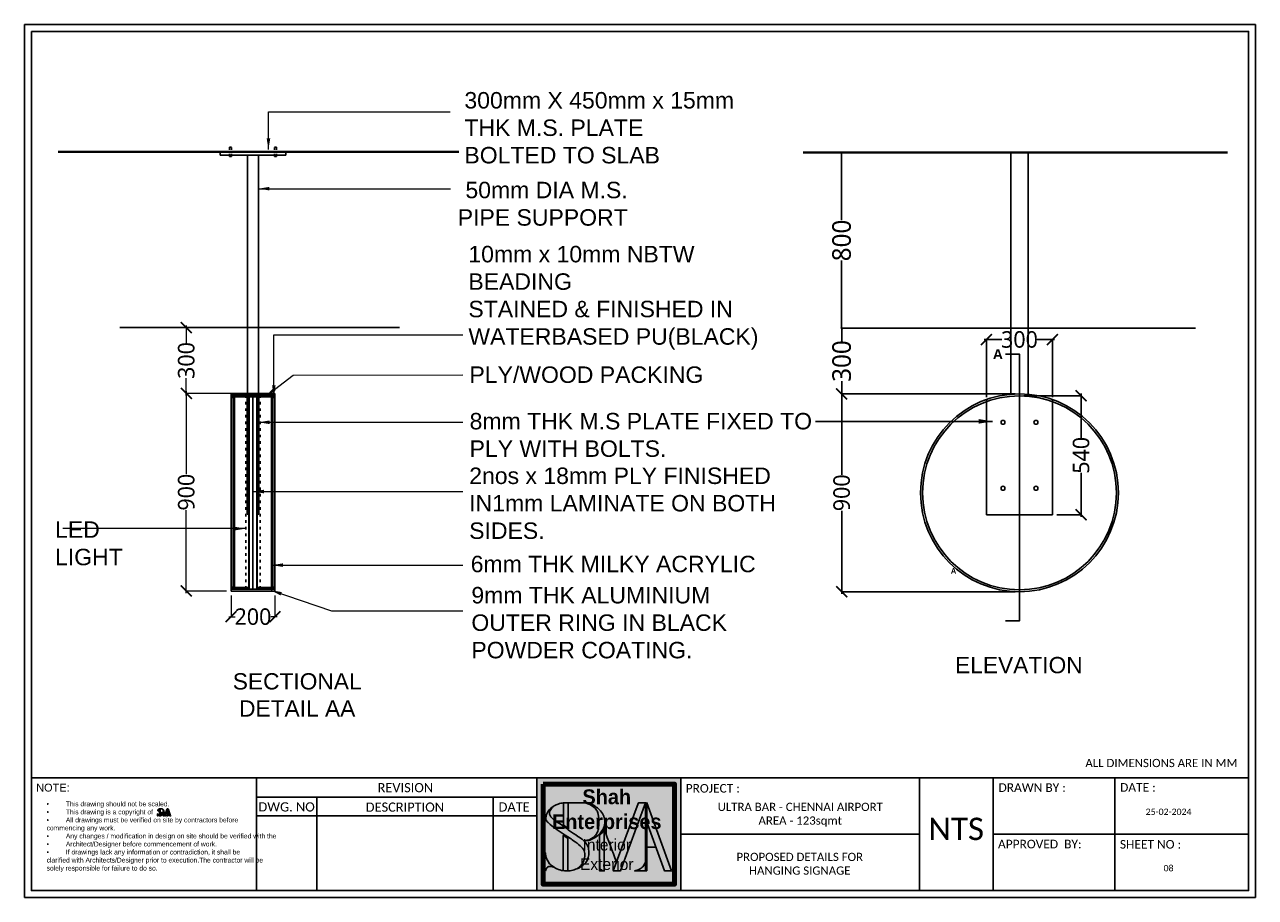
# Model space of a CAD drawing. Header units: millimetres. Extents: x 502444 to 745500, y -417645 to -375189.
# Tile 33 of 208: x 566512 to 592978, y -416908 to -398141. Entities that reach past the tile are written whole.
import ezdxf

# ---------------------------------------------------------------- set-up
doc = ezdxf.new("R2010")
doc.units = ezdxf.units.MM
doc.linetypes.add('ACAD_ISO03W100', pattern=[30, 12, -18])
doc.layers.get('Defpoints').update_dxf_attribs({"color": 251})
for name, color, linetype, lineweight in [('0FM-WS-TEXT', 7, 'Continuous', 25), ('G-ANNO-TEXT', 231, 'Continuous', 9), ('Text', 7, 'Continuous', 25), ('Wall New', 1, 'Continuous', 50)]:
    doc.layers.add(name, color=color, linetype=linetype, lineweight=lineweight)
doc.layers.add('DIMENSIONS', color=7, linetype='Continuous', lineweight=25, true_color=0xcc0000)
doc.styles.add('ARIAL', font='arial.ttf')
doc.styles.add('Arial_B_4', font='arialbd.ttf', dxfattribs={"height": 800})
doc.styles.add('RS75', font='@Malgun Gothic', dxfattribs={"height": 75})
doc.dimstyles.new('DIM', dxfattribs={"dimtxt": 100, "dimasz": 50, "dimexe": 0, "dimexo": 20, "dimgap": 0, "dimtad": 0, "dimdec": 0, "dimrnd": 5, "dimzin": 0, "dimdsep": 46, "dimtxsty": 'Standard', "dimblk": 'OBLIQUE', "dimcen": 0, "dimdle": 10, "dimadec": 4, "dimazin": 0, "dimtfac": 1, "dimtdec": 0, "dimtofl": 0, "dimtmove": 1, "dimatfit": 3, "dimfxl": 1, "dimtolj": 1, "dimtzin": 0, "dimarcsym": 0})
doc.dimstyles.get("Standard").update_dxf_attribs({"dimtxt": 0.18, "dimasz": 0.18, "dimexe": 0.18, "dimexo": 0.0625, "dimgap": 0.09, "dimtad": 0, "dimtih": 1, "dimtoh": 1, "dimdec": 4, "dimzin": 0, "dimdsep": 46, "dimtxsty": 'Standard', "dimcen": 0.09, "dimadec": 0, "dimazin": 0, "dimtfac": 1, "dimtdec": 4, "dimtofl": 0, "dimtmove": 0, "dimatfit": 3, "dimfxl": 1, "dimtolj": 1, "dimtzin": 0, "dimarcsym": 0})

# ---------------------------------------------------------------- blocks, each defined once
blk = doc.blocks.new('logo')
at = {"layer": 'Wall New'}
h = blk.add_hatch(color=7, dxfattribs=at)
h.dxf.hatch_style = 1
edge = h.paths.add_edge_path()
edge.add_spline(control_points=[(65926.3, -4520.1), (65926.1, -4519.9), (65924.3, -4518.2), (65919.5, -4515.2), (65911.6, -4509.6), (65903.3, -4503.3), (65895.8, -4499.1), (65893.6, -4494.9), (65893.5, -4492.1), (65894.9, -4489.7), (65896.1, -4488.3), (65896.7, -4487.6)], knot_values=[0, 0, 0, 0, 0.867859, 7.401282, 16.849193, 30.078399, 38.916558, 41.68813, 43.971947, 47.011518, 49.590735, 49.590735, 49.590735, 49.590735], degree=3, periodic=0)
edge.add_spline(control_points=[(65896.7, -4487.6), (65895.9, -4488.2), (65893.8, -4489.9), (65891.4, -4492.8), (65890.1, -4496.7), (65889.9, -4500.6), (65893.9, -4504.2), (65899.2, -4508.4), (65907.2, -4513.8), (65915.4, -4519), (65922.4, -4524.1), (65926.8, -4529), (65927.4, -4534.8), (65925.9, -4540.2), (65922.6, -4544.5), (65919.7, -4546.4), (65918.3, -4547), (65918.3, -4547)], knot_values=[50.486782, 50.486782, 50.486782, 50.486782, 53.207601, 58.534994, 61.637, 65.564714, 69.208758, 76.896816, 86.164775, 98.129876, 106.084271, 112.037246, 117.129889, 122.963482, 128.467722, 133.031524, 133.096873, 133.096873, 133.096873, 133.096873], weights=[1, 1, 1, 1, 1, 1, 1, 1, 1, 1, 1, 1, 1, 1, 1, 1, 1, 1], degree=3, periodic=0)
edge.add_spline(control_points=[(65918.3, -4547), (65919, -4546.8), (65920.8, -4546.2), (65923.7, -4544.6), (65926.8, -4542.1), (65929.4, -4538.7), (65930.6, -4535), (65931, -4531.1), (65930.8, -4527.2), (65929, -4523.2), (65927.3, -4521.1), (65926.3, -4520.1)], knot_values=[49.590735, 49.590735, 49.590735, 49.590735, 51.843198, 55.371802, 59.461413, 63.650592, 67.904515, 71.000004, 75.434211, 79.605825, 83.694159, 83.694159, 83.694159, 83.694159], degree=3, periodic=0)
edge = h.paths.add_edge_path()
edge.add_spline(control_points=[(65911.2, -4483.7), (65909.7, -4483.7), (65908.2, -4483.7), (65906.7, -4483.7)], knot_values=[7.515675, 7.515675, 7.515675, 7.515675, 11.985709, 11.985709, 11.985709, 11.985709], weights=[1, 1, 1, 1], degree=3, periodic=0)
edge.add_spline(control_points=[(65906.7, -4483.7), (65906.7, -4490.8), (65906.7, -4497.8), (65906.7, -4504.8)], knot_values=[6.515675, 6.515675, 6.515675, 6.515675, 7.515675, 7.515675, 7.515675, 7.515675], weights=[1, 1, 1, 1], degree=3, periodic=0)
edge.add_spline(control_points=[(65906.7, -4504.8), (65907.8, -4505.6), (65908.8, -4506.3), (65910.3, -4507.4), (65910.7, -4507.7), (65911.2, -4508)], knot_values=[1, 1, 1, 1, 4.920055, 4.920055, 6.515675, 6.515675, 6.515675, 6.515675], weights=[1, 1, 1, 1, 1, 1], degree=3, periodic=0)
edge.add_spline(control_points=[(65911.2, -4508), (65911.2, -4499.9), (65911.2, -4491.8), (65911.2, -4483.7)], knot_values=[0, 0, 0, 0, 1, 1, 1, 1], weights=[1, 1, 1, 1], degree=3, periodic=0)
edge = h.paths.add_edge_path()
edge.add_spline(control_points=[(65926.3, -4520.1), (65928.1, -4519.9), (65931.9, -4519.4), (65937.3, -4516.9), (65941.7, -4512.9), (65945.4, -4507.7), (65946.7, -4501.3), (65944.8, -4495.1), (65941.4, -4490.3), (65936.7, -4486.7), (65931.9, -4484.3), (65928.5, -4483.9), (65927.3, -4483.7)], knot_values=[28.106596, 28.106596, 28.106596, 28.106596, 33.580323, 39.327937, 45.726887, 51.124854, 58.337845, 64.401028, 70.152721, 75.608611, 82.149805, 85.816111, 85.816111, 85.816111, 85.816111], weights=[1, 1, 1, 1, 1, 1, 1, 1, 1, 1, 1, 1, 1], degree=3, periodic=0)
edge.add_spline(control_points=[(65927.3, -4483.7), (65928.2, -4484), (65930.4, -4484.7), (65934, -4486.6), (65937.6, -4489.3), (65940.1, -4494.2), (65940.5, -4500.2), (65940.5, -4506.4), (65939.5, -4512), (65936, -4516.4), (65931.2, -4519.1), (65927.6, -4519.8), (65926.3, -4520.1)], knot_values=[85.816111, 85.816111, 85.816111, 85.816111, 88.625234, 92.675313, 98.150855, 101.831685, 108.709434, 115.9403, 120.46488, 125.325235, 132.390737, 136.329749, 136.329749, 136.329749, 136.329749], weights=[1, 1, 1, 1, 1, 1, 1, 1, 1, 1, 1, 1, 1], degree=3, periodic=0)
edge = h.paths.add_edge_path()
edge.add_spline(control_points=[(65911.1, -4548.5), (65911.1, -4538.3), (65911.1, -4528), (65911.1, -4517.7)], knot_values=[6.314874, 6.314874, 6.314874, 6.314874, 7.314874, 7.314874, 7.314874, 7.314874], weights=[1, 1, 1, 1], degree=3, periodic=0)
edge.add_spline(control_points=[(65911.1, -4517.7), (65910.1, -4517), (65909.1, -4516.4), (65907.6, -4515.4), (65907.1, -4515.1), (65906.6, -4514.8)], knot_values=[1, 1, 1, 1, 4.595369, 4.595369, 6.314874, 6.314874, 6.314874, 6.314874], weights=[1, 1, 1, 1, 1, 1], degree=3, periodic=0)
edge.add_spline(control_points=[(65906.6, -4514.8), (65906.6, -4526), (65906.6, -4537.1), (65906.6, -4548.3)], knot_values=[0, 0, 0, 0, 1, 1, 1, 1], weights=[1, 1, 1, 1], degree=3, periodic=0)
edge.add_spline(control_points=[(65906.6, -4548.3), (65907, -4548.3), (65908.5, -4548.5), (65910, -4548.5), (65911.1, -4548.5)], knot_values=[38.646542, 38.646542, 38.646542, 38.646542, 39.812129, 43.119242, 43.119242, 43.119242, 43.119242], weights=[1, 1, 1, 1, 1], degree=3, periodic=0)
edge = h.paths.add_edge_path()
edge.add_spline(control_points=[(65897.8, -4545), (65897.5, -4544.8), (65896, -4543.8), (65893.5, -4541.9), (65891.5, -4538.4), (65890, -4535), (65889.7, -4532.6), (65889.7, -4531.3), (65889.7, -4531.2)], knot_values=[12.448978, 12.448978, 12.448978, 12.448978, 13.400085, 17.724382, 21.963774, 25.365213, 28.649984, 29.143848, 29.143848, 29.143848, 29.143848], weights=[1, 1, 1, 1, 1, 1, 1, 1, 1], degree=3, periodic=0)
edge.add_spline(control_points=[(65889.7, -4531.2), (65889.5, -4531.2), (65889.2, -4531.2), (65889, -4531.2)], knot_values=[11.836241, 11.836241, 11.836241, 11.836241, 12.448978, 12.448978, 12.448978, 12.448978], weights=[1, 1, 1, 1], degree=3, periodic=0)
edge.add_spline(control_points=[(65889, -4531.2), (65889, -4536.9), (65889, -4542.6), (65889, -4548.3)], knot_values=[10.836241, 10.836241, 10.836241, 10.836241, 11.836241, 11.836241, 11.836241, 11.836241], weights=[1, 1, 1, 1], degree=3, periodic=0)
edge.add_spline(control_points=[(65889, -4548.3), (65889.2, -4548.3), (65889.5, -4548.3), (65889.7, -4548.3)], knot_values=[10.223504, 10.223504, 10.223504, 10.223504, 10.836241, 10.836241, 10.836241, 10.836241], weights=[1, 1, 1, 1], degree=3, periodic=0)
edge.add_spline(control_points=[(65889.7, -4548.3), (65889.8, -4547.7), (65890.3, -4546.5), (65891.6, -4544.6), (65894.1, -4544.2), (65896.2, -4544.4), (65897.4, -4544.8), (65897.8, -4545)], knot_values=[0, 0, 0, 0, 1.67808, 3.999542, 6.506296, 8.867441, 10.223504, 10.223504, 10.223504, 10.223504], weights=[1, 1, 1, 1, 1, 1, 1, 1], degree=3, periodic=0)
edge = h.paths.add_edge_path()
edge.add_spline(control_points=[(65945.5, -4548.5), (65945.5, -4535.4), (65945.5, -4522.2), (65945.5, -4509.1)], knot_values=[9.931122, 9.931122, 9.931122, 9.931122, 10.931122, 10.931122, 10.931122, 10.931122], weights=[1, 1, 1, 1], degree=3, periodic=0)
edge.add_spline(control_points=[(65945.5, -4509.1), (65945.1, -4510), (65944.5, -4510.8), (65943.5, -4512.2), (65943, -4512.8), (65942.1, -4513.9), (65941.6, -4514.4), (65941.1, -4514.9)], knot_values=[1, 1, 1, 1, 3.842019, 3.842019, 5.980475, 5.980475, 7.931122, 7.931122, 7.931122, 7.931122], weights=[1, 1, 1, 1, 1, 1, 1, 1], degree=3, periodic=0)
edge.add_spline(control_points=[(65941.1, -4514.9), (65941.1, -4526.1), (65941.1, -4537.3), (65941.1, -4548.5)], knot_values=[7.931122, 7.931122, 7.931122, 7.931122, 8.931122, 8.931122, 8.931122, 8.931122], weights=[1, 1, 1, 1], degree=3, periodic=0)
edge.add_spline(control_points=[(65941.1, -4548.5), (65942.6, -4548.5), (65944, -4548.5), (65945.5, -4548.5)], knot_values=[8.931122, 8.931122, 8.931122, 8.931122, 9.931122, 9.931122, 9.931122, 9.931122], weights=[1, 1, 1, 1], degree=3, periodic=0)
h.paths.add_polyline_path([(65984.9, -4483.7), (65978.7, -4483.7, 0.31419), (65977.7, -4484.4), (65954.1, -4548.5), (65961, -4548.5)])
h.paths.add_polyline_path([(65986.1, -4483.7), (65986.1, -4502.1), (66002.9, -4548.5), (66009.6, -4548.5)])
edge = h.paths.add_edge_path()
edge.add_spline(control_points=[(65984.9, -4539.5), (65984.7, -4540), (65984, -4541.8), (65982.4, -4544.7), (65978.8, -4547.2), (65976, -4548.1), (65974.6, -4548.5)], knot_values=[1, 1, 1, 1, 2.59913, 6.748809, 10.752722, 15.423722, 15.423722, 15.423722, 15.423722], weights=[1, 1, 1, 1, 1, 1, 1], degree=3, periodic=0)
edge.add_spline(control_points=[(65974.6, -4548.5), (65978, -4548.5), (65981.5, -4548.5), (65984.9, -4548.5)], knot_values=[0.103047, 0.103047, 0.103047, 0.103047, 1, 1, 1, 1], weights=[1, 1, 1, 1], degree=3, periodic=0)
edge.add_line((65984.9, -4548.5), (65984.9, -4539.5))
at = {"layer": 'Text'}
blk.add_line((65986.1, -4525.9), (65994.7, -4525.9), dxfattribs=at)
blk.add_lwpolyline([(65984.9, -4483.7), (65978.7, -4483.7, 0.31419), (65977.7, -4484.4), (65954.1, -4548.5), (65961, -4548.5), (65984.9, -4483.7), (65984.9, -4548.5)], format="xyb", dxfattribs=at)
blk.add_lwpolyline([(65986.1, -4502.1), (66002.9, -4548.5), (66009.6, -4548.5), (65986.1, -4483.7), (65986.1, -4548.5)], dxfattribs=at)
for points, knots in [([(65897.8, -4545), (65897.4, -4544.8), (65896.2, -4544.4), (65894.1, -4544.2), (65891.6, -4544.6), (65890.3, -4546.5), (65889.8, -4547.7), (65889.7, -4548.3), (65889.5, -4548.3), (65889.2, -4548.3), (65889, -4548.3), (65889, -4542.6), (65889, -4536.9), (65889, -4531.2), (65889.2, -4531.2), (65889.5, -4531.2), (65889.7, -4531.2), (65889.7, -4531.3), (65889.7, -4532.6), (65890, -4535), (65891.5, -4538.4), (65893.5, -4541.9), (65897.3, -4544.8), (65901.9, -4547.5), (65907, -4548.5), (65910.2, -4548.5), (65911.4, -4548.5), (65911.9, -4548.5), (65914.3, -4548.2), (65918.2, -4547.4), (65922.6, -4544.5), (65925.9, -4540.2), (65927.4, -4534.8), (65926.8, -4529), (65922.4, -4524.1), (65915.4, -4519), (65907.2, -4513.8), (65899.2, -4508.4), (65893.9, -4504.2), (65889.9, -4500.6), (65890.1, -4496.7), (65891.4, -4492.8), (65895.1, -4488.3), (65900.6, -4485), (65905.1, -4484.1), (65906.7, -4483.7)], [0, 0, 0, 0, 1.356063, 3.717208, 6.223962, 8.545423, 10.223504, 10.223504, 10.223504, 10.836241, 10.836241, 10.836241, 11.836241, 11.836241, 11.836241, 12.448978, 12.448978, 12.448978, 12.942842, 16.227613, 19.629053, 23.868444, 28.192741, 33.858345, 39.812129, 43.403658, 43.403658, 43.403658, 45.097447, 50.552131, 55.115933, 60.620172, 66.453766, 71.546408, 77.499383, 85.453779, 97.41888, 106.686839, 114.374897, 118.01894, 121.946655, 125.048661, 130.376054, 138.929932, 143.908692, 143.908692, 143.908692, 143.908692]), ([(65911.2, -4483.7), (65911.2, -4491.8), (65911.2, -4499.9), (65911.2, -4508), (65910.7, -4507.7), (65910.3, -4507.4), (65908.8, -4506.3), (65907.8, -4505.6), (65906.7, -4504.8), (65906.7, -4497.8), (65906.7, -4490.8), (65906.7, -4483.7), (65913.6, -4483.7), (65920.4, -4483.7), (65927.3, -4483.7), (65928.5, -4483.9), (65931.9, -4484.3), (65936.7, -4486.7), (65941.4, -4490.3), (65944.8, -4495.1), (65946.7, -4501.3), (65945.4, -4507.7), (65941.7, -4512.9), (65937.3, -4516.9), (65931.9, -4519.4), (65928.1, -4519.9), (65926.3, -4520.1), (65927.6, -4519.8), (65931.2, -4519.1), (65936, -4516.4), (65939.5, -4512), (65940.5, -4506.4), (65940.5, -4500.2), (65940.1, -4494.2), (65937.6, -4489.3), (65934, -4486.6), (65930.4, -4484.7), (65928.2, -4484), (65927.3, -4483.7), (65923.8, -4483.7), (65920.4, -4483.7), (65917, -4483.7)], [0, 0, 0, 0, 1, 1, 1, 2.59562, 2.59562, 6.515675, 6.515675, 6.515675, 7.515675, 7.515675, 7.515675, 28.106596, 28.106596, 28.106596, 31.772902, 38.314096, 43.769987, 49.52168, 55.584863, 62.797853, 68.195821, 74.59477, 80.342384, 85.816111, 85.816111, 85.816111, 89.755123, 96.820626, 101.68098, 106.205561, 113.436426, 120.314175, 123.995006, 129.470547, 133.520626, 136.329749, 136.329749, 136.329749, 137.329749, 137.329749, 137.329749, 137.329749]), ([(65957.2, -4540.1), (65953.3, -4529.8), (65949.4, -4519.4), (65945.5, -4509.1), (65945.1, -4510), (65944.5, -4510.8), (65943.5, -4512.2), (65943, -4512.8), (65942.1, -4513.9), (65941.6, -4514.4), (65941.1, -4514.9), (65941.1, -4526.1), (65941.1, -4537.3), (65941.1, -4548.5), (65942.6, -4548.5), (65944, -4548.5), (65945.5, -4548.5), (65945.5, -4535.4), (65945.5, -4522.2), (65945.5, -4509.1)], [0, 0, 0, 0, 1, 1, 1, 3.842019, 3.842019, 5.980475, 5.980475, 7.931122, 7.931122, 7.931122, 8.931122, 8.931122, 8.931122, 9.931122, 9.931122, 9.931122, 10.931122, 10.931122, 10.931122, 10.931122]), ([(65906.6, -4548.3), (65906.6, -4537.1), (65906.6, -4526), (65906.6, -4514.8), (65907.1, -4515.1), (65907.6, -4515.4), (65909.1, -4516.4), (65910.1, -4517), (65911.1, -4517.7), (65911.1, -4528), (65911.1, -4538.3), (65911.1, -4548.5)], [0, 0, 0, 0, 1, 1, 1, 2.719504, 2.719504, 6.314874, 6.314874, 6.314874, 7.314874, 7.314874, 7.314874, 7.314874]), ([(65986.1, -4548.5), (65982.3, -4548.5), (65978.4, -4548.5), (65974.6, -4548.5), (65976, -4548.1), (65978.8, -4547.2), (65982.4, -4544.7), (65984, -4541.8), (65984.7, -4540), (65984.9, -4539.5)], [0, 0, 0, 0, 1, 1, 1, 5.670999, 9.674913, 13.824592, 15.423722, 15.423722, 15.423722, 15.423722])]:
    blk.add_open_spline(points, degree=3, knots=knots, dxfattribs=at)
blk.add_spline([(65896.7, -4487.6), (65895.1, -4489.7), (65893.7, -4492.4), (65893.7, -4494.7), (65894.9, -4497.2), (65901.8, -4502.7), (65912.6, -4510.3), (65920.4, -4515.7), (65925.7, -4519.5), (65928.9, -4523.3), (65930.5, -4527.1), (65930.9, -4531.6), (65930.6, -4534.6), (65929.2, -4538.6), (65926.6, -4542), (65923.5, -4544.6), (65920.4, -4546.3), (65918.3, -4547)], degree=3, dxfattribs=at)
blk = doc.blocks.new('sheet format horizontal')
at = {"layer": 'Text'}
for p, q in [((66762.3, -4420.8), (65217.4, -4420.8)), ((65503.3, -4420.8), (65503.3, -4564)), ((66344.8, -4420.8), (66344.8, -4564)), ((66438.2, -4420.8), (66438.2, -4564)), ((66592.5, -4420.8), (66592.5, -4564)), ((65503.3, -4445.4), (65858.9, -4445.4)), ((65579.5, -4445.4), (65579.5, -4564)), ((65803.3, -4445.4), (65803.3, -4564)), ((65503.3, -4469.3), (65858.9, -4469.3)), ((65858.9, -4468.6), (65858.9, -4562.5)), ((65859.1, -4468.6), (65859.1, -4562.5)), ((66344.8, -4492.4), (66041.7, -4492.4)), ((66438.2, -4492.4), (66762.3, -4492.4))]:
    blk.add_line(p, q, dxfattribs=at)
for points in [[(66770.9, -4572.6), (66770.9, -3464.9), (65208.8, -3464.9), (65208.8, -4572.6)], [(66770.9, -4572.6), (65208.8, -4572.6), (65208.8, -3464.9), (66770.9, -3464.9)], [(65217.4, -3473.6), (66762.3, -3473.6), (66762.3, -4564), (65217.4, -4564)], [(65858.9, -4564), (66041.7, -4564), (66041.7, -4420.8), (65858.9, -4420.8)]]:
    blk.add_lwpolyline(points, close=True, dxfattribs=at)
at = {"layer": 'Wall New'}
for p, xscale, yscale, zscale in [((56365.4, -3847), 0.1367789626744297, 0.1367789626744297, 0.1367789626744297), ((-22147.2, 1537), 1.335824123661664, 1.335824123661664, 1.335824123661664)]:
    blk.add_blockref('logo', p, dxfattribs=dict(at, xscale=xscale, yscale=yscale, zscale=zscale))
at = {"layer": 'Text', "attachment_point": 1, "style": 'ARIAL'}
for s, insert, char_height, width in [('{\\fArial|b0|i0|c0|p34;NOTE:}', (65223.5, -4428.3), 9.943, 174.52), ('\\pxqc;{\\fCalibri|b0|i0|c0|p34;REVISION}', (65621.8, -4427.5), 11.69, 140.413), ('\\pxqc;{\\fCalibri|b0|i0|c0|p34;PROJECT :}', (66012, -4428.7), 10.91, 140.413), ('\\pxqc;{\\fCalibri|b0|i0|c0|p34;DRAWN BY : }', (66417.4, -4427.8), 10.91, 140.413), ('\\pxqc;{\\fCalibri|b0|i0|c0|p34;DATE : }', (66551.6, -4427.6), 10.91, 140.413), ('\\pxqc;{\\fCalibri|b0|i0|c0|p34;DWG. NO}', (65471.1, -4451.9), 11.69, 140.413), ('\\pxqc;{\\fCalibri|b0|i0|c0|p34;DESCRIPTION}', (65621.2, -4452.2), 11.69, 140.413), ('\\pxqc;{\\fCalibri|b0|i0|c0|p34;DATE}', (65759.9, -4452), 11.69, 140.413), ('\\pxql;{\\fCalibri|b0|i0|c0|p34;APPROVED  BY:}', (66444.2, -4499.5), 10.91, 140.413), ('\\pxqc;{\\fCalibri|b0|i0|c0|p34;SHEET NO :}', (66567.6, -4499.8), 10.91, 140.413)]:
    blk.add_mtext(s, dxfattribs=dict(at, insert=insert, char_height=char_height, width=width))
at = {"layer": 'Text', "insert": (65236.7, -4450.9), "char_height": 6.1129, "width": 266.674, "attachment_point": 1}
blk.add_mtext('\\pxi-0.00088,l0.00088,t0.11563;{\\fSymbol|b0|i0|c2|p18;·^I}{\\fArial|b0|i0|c0|p34;This drawing should not be scaled.\\P{\\fSymbol|b0|i0|c2|p18;·^I}This drawing is a copyright of \\P{\\fSymbol|b0|i0|c2|p18;·^I}All drawings must be verified on site by contractors before commencing any work.\\P{\\fSymbol|b0|i0|c2|p18;·^I}Any changes / modification in design on site should be verified with the \\P{\\fSymbol|b0|i0|c2|p18;·^I}Architect/Designer before commencement of work.\\P{\\fSymbol|b0|i0|c2|p18;·^I}If drawings lack any information or contradiction, it shall be clarified with Architects/Designer prior to execution.The contractor will be solely responsible for failure to do so.}', dxfattribs=at)
blk = doc.blocks.new('_ArchTick')
at = {"color": 0, "linetype": 'ByBlock', "const_width": 0.15}
blk.add_lwpolyline([(-0.5, -0.5), (0.5, 0.5)], dxfattribs=at)
blk = doc.blocks.new('*D225')
at = {"layer": 'Defpoints', "color": 0, "lineweight": 25, "ltscale": 250, "transparency": 16777216}
for p in [(606114.6, -420972.3), (605835.8, -421272.3), (606114.6, -421272.3)]:
    blk.add_point(p, dxfattribs=at)
at = {"layer": 'DIMENSIONS', "color": 0, "lineweight": -2, "ltscale": 250, "transparency": 16777216}
for p, q in [((605835.8, -420962.3), (605835.8, -421041.7)), ((606094.6, -420972.3), (605835.8, -420972.3)), ((605835.8, -421282.3), (605835.8, -421202.9)), ((606094.6, -421272.3), (605835.8, -421272.3))]:
    blk.add_line(p, q, dxfattribs=at)
at = {"layer": 'DIMENSIONS', "color": 0, "lineweight": -2, "ltscale": 250, "transparency": 16777216, "xscale": 50, "yscale": 50, "zscale": 50}
for p, rotation in [((605835.8, -420972.3), 90), ((605835.8, -421272.3), 270)]:
    blk.add_blockref('_ArchTick', p, dxfattribs=dict(at, rotation=rotation))
at = {"layer": 'DIMENSIONS', "color": 0, "ltscale": 250, "transparency": 16777216, "insert": (605835.8, -421122.3), "char_height": 75, "attachment_point": 5, "rotation": 90, "style": 'RS75'}
blk.add_mtext('\\A1;300', dxfattribs=at)
blk = doc.blocks.new('*D226')
at = {"layer": 'Defpoints', "color": 0, "lineweight": 25, "ltscale": 250, "transparency": 16777216}
for p in [(606039.6, -421272.3), (605835.8, -422172.3), (606039.6, -422172.3)]:
    blk.add_point(p, dxfattribs=at)
at = {"layer": 'DIMENSIONS', "color": 0, "lineweight": -2, "ltscale": 250, "transparency": 16777216}
for p, q in [((605835.8, -421262.3), (605835.8, -421640.8)), ((606019.6, -421272.3), (605835.8, -421272.3)), ((605835.8, -422182.3), (605835.8, -421803.8)), ((606019.6, -422172.3), (605835.8, -422172.3))]:
    blk.add_line(p, q, dxfattribs=at)
at = {"layer": 'DIMENSIONS', "color": 0, "lineweight": -2, "ltscale": 250, "transparency": 16777216, "xscale": 50, "yscale": 50, "zscale": 50}
for p, rotation in [((605835.8, -421272.3), 90), ((605835.8, -422172.3), 270)]:
    blk.add_blockref('_ArchTick', p, dxfattribs=dict(at, rotation=rotation))
at = {"layer": 'DIMENSIONS', "color": 0, "ltscale": 250, "transparency": 16777216, "insert": (605835.8, -421722.3), "char_height": 75, "attachment_point": 5, "rotation": 90, "style": 'RS75'}
blk.add_mtext('\\A1;900', dxfattribs=at)
blk = doc.blocks.new('*D227')
at = {"layer": 'Defpoints', "color": 0, "lineweight": 25, "ltscale": 250, "transparency": 16777216}
for p in [(606039.6, -422172.3), (606239.6, -422172.3), (606239.6, -422289.4)]:
    blk.add_point(p, dxfattribs=at)
at = {"layer": 'DIMENSIONS', "color": 0, "lineweight": -2, "ltscale": 250, "transparency": 16777216}
for p, q in [((606039.6, -422192.3), (606039.6, -422289.4)), ((606239.6, -422192.3), (606239.6, -422289.4)), ((606029.6, -422289.4), (606058.5, -422289.4)), ((606249.6, -422289.4), (606220.7, -422289.4))]:
    blk.add_line(p, q, dxfattribs=at)
at = {"layer": 'DIMENSIONS', "color": 0, "lineweight": -2, "ltscale": 250, "transparency": 16777216, "xscale": 50, "yscale": 50, "zscale": 50, "rotation": 180}
blk.add_blockref('_ArchTick', (606039.6, -422289.4), dxfattribs=at)
at = {"layer": 'DIMENSIONS', "color": 0, "lineweight": -2, "ltscale": 250, "transparency": 16777216, "xscale": 50, "yscale": 50, "zscale": 50}
blk.add_blockref('_ArchTick', (606239.6, -422289.4), dxfattribs=at)
at = {"layer": 'DIMENSIONS', "color": 0, "ltscale": 250, "transparency": 16777216, "insert": (606139.6, -422289.4), "char_height": 75, "attachment_point": 5, "style": 'RS75'}
blk.add_mtext('\\A1;200', dxfattribs=at)
blk = doc.blocks.new('*D245')
at = {"layer": 'Defpoints', "color": 0, "lineweight": 25, "ltscale": 250, "transparency": 16777216}
for p in [(602467.1, -421272.3), (601658.3, -422172.3), (602467.1, -422172.3)]:
    blk.add_point(p, dxfattribs=at)
at = {"layer": 'DIMENSIONS', "color": 0, "lineweight": -2, "ltscale": 250, "transparency": 16777216}
for p, q in [((601658.3, -421262.3), (601658.3, -421640.8)), ((602447.1, -421272.3), (601658.3, -421272.3)), ((601658.3, -422182.3), (601658.3, -421803.8)), ((602447.1, -422172.3), (601658.3, -422172.3))]:
    blk.add_line(p, q, dxfattribs=at)
at = {"layer": 'DIMENSIONS', "color": 0, "lineweight": -2, "ltscale": 250, "transparency": 16777216, "xscale": 50, "yscale": 50, "zscale": 50}
for p, rotation in [((601658.3, -421272.3), 90), ((601658.3, -422172.3), 270)]:
    blk.add_blockref('_ArchTick', p, dxfattribs=dict(at, rotation=rotation))
at = {"layer": 'DIMENSIONS', "color": 0, "ltscale": 250, "transparency": 16777216, "insert": (601658.3, -421722.3), "char_height": 75, "attachment_point": 5, "rotation": 90, "style": 'RS75'}
blk.add_mtext('\\A1;900', dxfattribs=at)
blk = doc.blocks.new('*D224')
at = {"layer": 'Defpoints', "color": 0, "lineweight": 25, "ltscale": 250, "transparency": 16777216}
for p in [(602467.1, -421281.3), (602617.3, -421822.3), (602747.5, -421822.3)]:
    blk.add_point(p, dxfattribs=at)
at = {"layer": 'DIMENSIONS', "color": 0, "lineweight": -2, "ltscale": 250, "transparency": 16777216}
for p, q in [((602487.1, -421281.3), (602747.5, -421281.3)), ((602747.5, -421271.3), (602747.5, -421472)), ((602747.5, -421832.3), (602747.5, -421631.6)), ((602637.3, -421822.3), (602747.5, -421822.3))]:
    blk.add_line(p, q, dxfattribs=at)
at = {"layer": 'DIMENSIONS', "color": 0, "lineweight": -2, "ltscale": 250, "transparency": 16777216, "xscale": 50, "yscale": 50, "zscale": 50}
for p, rotation in [((602747.5, -421281.3), 90), ((602747.5, -421822.3), 270)]:
    blk.add_blockref('_ArchTick', p, dxfattribs=dict(at, rotation=rotation))
at = {"layer": 'DIMENSIONS', "color": 0, "ltscale": 250, "transparency": 16777216, "insert": (602747.5, -421551.8), "char_height": 75, "attachment_point": 5, "rotation": 90, "style": 'RS75'}
blk.add_mtext('\\A1;540', dxfattribs=at)
blk = doc.blocks.new('*D246')
at = {"layer": 'Defpoints', "color": 0, "lineweight": 25, "ltscale": 250, "transparency": 16777216}
for p in [(602317.1, -421025.3), (602317.1, -421307.6), (602617.1, -421307.6)]:
    blk.add_point(p, dxfattribs=at)
at = {"layer": 'DIMENSIONS', "color": 0, "lineweight": -2, "ltscale": 250, "transparency": 16777216}
for p, q in [((602307.1, -421025.3), (602386.5, -421025.3)), ((602317.1, -421287.6), (602317.1, -421025.3)), ((602627.1, -421025.3), (602547.7, -421025.3)), ((602617.1, -421287.6), (602617.1, -421025.3))]:
    blk.add_line(p, q, dxfattribs=at)
at = {"layer": 'DIMENSIONS', "color": 0, "lineweight": -2, "ltscale": 250, "transparency": 16777216, "xscale": 50, "yscale": 50, "zscale": 50, "rotation": 180}
blk.add_blockref('_ArchTick', (602317.1, -421025.3), dxfattribs=at)
at = {"layer": 'DIMENSIONS', "color": 0, "lineweight": -2, "ltscale": 250, "transparency": 16777216, "xscale": 50, "yscale": 50, "zscale": 50}
blk.add_blockref('_ArchTick', (602617.1, -421025.3), dxfattribs=at)
at = {"layer": 'DIMENSIONS', "color": 0, "ltscale": 250, "transparency": 16777216, "insert": (602467.1, -421025.3), "char_height": 75, "attachment_point": 5, "style": 'RS75'}
blk.add_mtext('\\A1;300', dxfattribs=at)
blk = doc.blocks.new('*D237')
at = {"layer": 'Defpoints', "color": 0, "lineweight": 25, "ltscale": 250, "transparency": 16777216}
for p in [(586163, -400893, 0), (584081, -404670), (586163, -404670, 0)]:
    blk.add_point(p, dxfattribs=at)
at = {"layer": 'DIMENSIONS', "color": 0, "lineweight": -2, "ltscale": 250, "transparency": 16777216}
for p, q in [((584081, -400883), (584081, -402347)), ((586143, -400893), (584081, -400893)), ((584081, -404680), (584081, -403216)), ((586143, -404670), (584081, -404670))]:
    blk.add_line(p, q, dxfattribs=at)
at = {"layer": 'DIMENSIONS', "color": 0, "lineweight": -2, "ltscale": 250, "transparency": 16777216, "xscale": 50, "yscale": 50, "zscale": 50}
for p, rotation in [((584081, -400893), 90), ((584081, -404670), 270)]:
    blk.add_blockref('_ArchTick', p, dxfattribs=dict(at, rotation=rotation))
at = {"layer": 'DIMENSIONS', "color": 0, "ltscale": 250, "transparency": 16777216, "insert": (584081, -402782), "char_height": 75, "attachment_point": 5, "rotation": 90, "style": 'RS75'}
blk.add_mtext('\\A1;{\\H5.3333x;800}', dxfattribs=at)
blk = doc.blocks.new('*D238')
at = {"layer": 'Defpoints', "color": 0, "lineweight": 25, "ltscale": 250, "transparency": 16777216}
for p in [(586088, -404670), (584082, -406080), (586088, -406080, 0)]:
    blk.add_point(p, dxfattribs=at)
at = {"layer": 'DIMENSIONS', "color": 0, "lineweight": -2, "ltscale": 250, "transparency": 16777216}
for p, q in [((584082, -404660), (584082, -404945)), ((586068, -404670), (584082, -404670)), ((584082, -406090), (584082, -405805)), ((586068, -406080), (584082, -406080))]:
    blk.add_line(p, q, dxfattribs=at)
at = {"layer": 'DIMENSIONS', "color": 0, "lineweight": -2, "ltscale": 250, "transparency": 16777216, "xscale": 50, "yscale": 50, "zscale": 50}
for p, rotation in [((584082, -404670), 90), ((584082, -406080), 270)]:
    blk.add_blockref('_ArchTick', p, dxfattribs=dict(at, rotation=rotation))
at = {"layer": 'DIMENSIONS', "color": 0, "ltscale": 250, "transparency": 16777216, "insert": (584082, -405375), "char_height": 75, "attachment_point": 5, "rotation": 90, "style": 'RS75'}
blk.add_mtext('\\A1;{\\H5.3333x;300}', dxfattribs=at)
blk = doc.blocks.new('FBG')
at = {"layer": '0FM-WS-TEXT', "color": 18, "lineweight": 40, "true_color": 0x000000}
blk.add_line((605252, -420172.3), (607078, -420172.3), dxfattribs=at)
at = {"layer": '0FM-WS-TEXT', "color": 251, "lineweight": 25, "true_color": 0x636466}
for p, q in [((605989.6, -420187.3), (605989.6, -420172.3)), ((605989.6, -420187.3), (606289.6, -420187.3)), ((606114.6, -420187.3), (606114.6, -421280.3)), ((606164.6, -420187.3), (606164.6, -421280.3)), ((606289.6, -420187.3), (606289.6, -420172.3)), ((606039.6, -421272.3), (606239.6, -421272.3)), ((606039.6, -421272.3), (606039.6, -421280.3)), ((606039.6, -421280.3), (606049.6, -421290.3)), ((606049.6, -421280.3), (606039.6, -421290.3)), ((606049.6, -421280.3), (606049.6, -422164.3)), ((606049.6, -421280.3), (606229.6, -421280.3)), ((606055.6, -421280.3), (606055.6, -422164.3)), ((606055.6, -421280.3), (606112.6, -421288.3)), ((606112.6, -421280.3), (606055.6, -421288.3)), ((606112.6, -421280.3), (606112.6, -421822.3)), ((606120.6, -421280.3), (606120.6, -422164.3)), ((606120.6, -421280.3), (606158.6, -421280.3)), ((606120.6, -421288.3), (606158.6, -421288.3)), ((606121.6, -421288.3), (606121.6, -422164.3)), ((606139.6, -421288.3), (606139.6, -422164.3)), ((606157.6, -421288.3), (606157.6, -422164.3)), ((606158.6, -421280.3), (606158.6, -422164.3)), ((606166.6, -421280.3), (606166.6, -421822.3)), ((606166.6, -421280.3), (606223.6, -421288.3)), ((606223.6, -421280.3), (606166.6, -421288.3)), ((606223.6, -421280.3), (606223.6, -422164.3)), ((606229.6, -421280.3), (606229.6, -422164.3)), ((606229.6, -421280.3), (606239.6, -421290.3)), ((606229.6, -421290.3), (606239.6, -421280.3)), ((606239.6, -421272.3), (606239.6, -421280.3)), ((606039.6, -422154.3), (606049.6, -422164.3)), ((606049.6, -422154.3), (606039.6, -422164.3)), ((606039.6, -422164.3), (606039.6, -422172.3)), ((606055.6, -422156.3), (606120.6, -422164.3)), ((606120.6, -422156.3), (606055.6, -422164.3)), ((606158.6, -422156.3), (606223.6, -422164.3)), ((606223.6, -422156.3), (606158.6, -422164.3)), ((606229.6, -422154.3), (606239.6, -422164.3)), ((606239.6, -422154.3), (606229.6, -422164.3)), ((606239.6, -422164.3), (606239.6, -422172.3)), ((606039.6, -422172.3), (606239.6, -422172.3))]:
    blk.add_line(p, q, dxfattribs=at)
at = {"layer": '0FM-WS-TEXT', "color": 116, "lineweight": 30, "true_color": 0x136734}
blk.add_line((605533.8, -420972.3), (606806.9, -420972.3), dxfattribs=at)
at = {"layer": '0FM-WS-TEXT', "color": 252, "lineweight": 25, "true_color": 0x939598}
for p, q in [((606039.6, -421272.3), (606039.6, -422172.3)), ((606239.6, -421272.3), (606239.6, -422172.3))]:
    blk.add_line(p, q, dxfattribs=at)
at = {"layer": '0FM-WS-TEXT', "color": 251, "linetype": 'ACAD_ISO03W100', "lineweight": 25, "true_color": 0x636466}
for p, q in [((606106.5, -421280.3), (606106.5, -422164.3)), ((606172.7, -421280.3), (606172.7, -422164.3))]:
    blk.add_line(p, q, dxfattribs=at)
at = {"layer": '0FM-WS-TEXT', "color": 18, "lineweight": 25, "true_color": 0x000000}
for p, q in [((606120.6, -421822.3), (606112.6, -421822.3)), ((606166.6, -421822.3), (606158.6, -421822.3)), ((606049.6, -422164.3), (606229.6, -422164.3))]:
    blk.add_line(p, q, dxfattribs=at)
at = {"layer": '0FM-WS-TEXT', "color": 251, "linetype": 'ACAD_ISO03W100', "lineweight": 25, "true_color": 0x636466}
for points in [[(606042, -420151), (606032.9, -420151), (606032.9, -420193.4), (606042, -420193.4)], [(606237.2, -420151), (606246.3, -420151), (606246.3, -420193.4), (606237.2, -420193.4)]]:
    blk.add_lwpolyline(points, close=True, dxfattribs=at)
at = {"layer": '0FM-WS-TEXT', "color": 251, "lineweight": 25, "true_color": 0x636466}
for points in [[(606049.6, -421280.3), (606049.6, -421290.3), (606039.6, -421290.3), (606039.6, -421280.3)], [(606055.6, -421280.3), (606112.6, -421280.3), (606112.6, -421288.3), (606055.6, -421288.3)], [(606166.6, -421280.3), (606223.6, -421280.3), (606223.6, -421288.3), (606166.6, -421288.3)], [(606239.6, -421280.3), (606239.6, -421290.3), (606229.6, -421290.3), (606229.6, -421280.3)], [(606049.6, -422164.3), (606049.6, -422154.3), (606039.6, -422154.3), (606039.6, -422164.3)], [(606055.6, -422156.3), (606120.6, -422156.3), (606120.6, -422164.3), (606055.6, -422164.3)], [(606158.6, -422156.3), (606223.6, -422156.3), (606223.6, -422164.3), (606158.6, -422164.3)], [(606239.6, -422164.3), (606239.6, -422154.3), (606229.6, -422154.3), (606229.6, -422164.3)]]:
    blk.add_lwpolyline(points, close=True, dxfattribs=at)
at = {"layer": 'G-ANNO-TEXT', "color": 7, "char_height": 75, "style": 'Arial_B_4'}
for s, insert, width, attachment_point in [('\\A1;{\\fArial|b0|i0|c0|p34;300mm X 450mm x 15mm THK M.S. PLATE \\PBOLTED TO SLAB}', (607102.7, -419899.5), 1285.696, 1), ('\\A1;\\pxqr;{\\fArial|b0|i0|c0|p34;50mm DIA M.S.\\P PIPE SUPPORT}', (607846.6, -420308.2), 1072.62, 3), ('\\A1;{\\fArial|b0|i0|c0|p34;10mm x 10mm NBTW \\PBEADING\\PSTAINED & FINISHED IN WATERBASED PU(BLACK)}', (607120.8, -420600.3), 1534.141, 1), ('\\A1;{\\fArial|b0|i0|c0|p34;PLY/WOOD PACKING}', (607125.7, -421149.3), 3000.615, 1), ('\\A1;{\\fArial|b0|i0|c0|p34;8mm THK M.S PLATE FIXED TO \\PPLY WITH BOLTS.}', (607126.4, -421361.2), 3.637978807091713e-12, 1), ('\\A1;{\\fArial|b0|i0|c0|p34;2nos x 18mm PLY FINISHED IN1mm LAMINATE ON BOTH SIDES.}', (607124.6, -421609.9), 1438.919, 1), ('\\A1;{\\fArial|b0|i0|c0|p34;LED \\PLIGHT}', (605237.9, -421855), 3000.615, 1), ('\\A1;{\\fArial|b0|i0|c0|p34;6mm THK MILKY ACRYLIC}', (607131.5, -422011.8), 3000.615, 1), ('\\A1;{\\fArial|b0|i0|c0|p34;9mm THK ALUMINIUM OUTER RING IN BLACK POWDER COATING.}', (607134.5, -422153.9, 0), 1459.023, 1)]:
    blk.add_mtext(s, dxfattribs=dict(at, insert=insert, width=width, attachment_point=attachment_point))
at = {"layer": 'DIMENSIONS', "color": 252, "ltscale": 250, "true_color": 0x939598}
for base, p1, p2, picture, middle in [((605835.8, -421272.3), (606114.6, -420972.3), (606114.6, -421272.3), '*D225', (605835.8, -421122.3)), ((605835.8, -422172.3), (606039.6, -421272.3), (606039.6, -422172.3), '*D226', (605835.8, -421722.3))]:
    dim = blk.add_linear_dim(base=base, p1=p1, p2=p2, angle=90, dimstyle='DIM', override={"dimtxt": 60, "dimtxsty": 'RS75', "dimblk1": 'ArchTick', "dimblk2": 'ArchTick', "dimsah": 1}, dxfattribs=at)
    dim.commit()
    dim.dimension.update_dxf_attribs({"geometry": picture, "text_midpoint": middle})
dim = blk.add_linear_dim(base=(606239.6, -422289.4), p1=(606039.6, -422172.3), p2=(606239.6, -422172.3), dimstyle='DIM', override={"dimtxt": 60, "dimtxsty": 'RS75', "dimblk1": 'ArchTick', "dimblk2": 'ArchTick', "dimsah": 1}, dxfattribs=at)
dim.commit()
dim.dimension.update_dxf_attribs({"geometry": '*D227', "text_midpoint": (606139.6, -422289.4)})
at = {"layer": '0FM-WS-TEXT'}
for points in [[(606210.1, -420160.5), (606210.1, -419990.4), (607038.5, -419990.4)], [(606164.8, -420339.7), (607038.7, -420339.7)], [(606234.6, -421285.3), (606234.6, -421005.4), (607095.1, -421005.4)], [(606198.2, -421284.3), (606322.6, -421188.7), (607095.1, -421188.1)], [(606165.4, -421403.8, 0), (607095.1, -421403.8, 0)], [(606139.6, -421719.3, 0), (607095.1, -421719.3, 0)], [(606106.5, -421888.1), (605273.6, -421888.1)], [(606226.6, -422054.4, 0), (607095.1, -422054.4, 0)], [(606220.8, -422168.8), (606497, -422262.5), (607095.1, -422262.5)]]:
    blk.add_leader(points, dimstyle='Standard', override={"dimtxt": 100, "dimasz": 50, "dimtih": 0, "dimtoh": 0, "dimtfill": 1, "dimarcsym": 2}, dxfattribs=at)
blk = doc.blocks.new('THRH')
at = {"layer": '0FM-WS-TEXT', "color": 18, "lineweight": 25, "true_color": 0x000000}
for p, q in [((602317.1, -421307.6), (602317.1, -421298)), ((602617.1, -421307.6), (602617.1, -421298))]:
    blk.add_line(p, q, dxfattribs=at)
blk.add_lwpolyline([(602317.1, -421307.6), (602317.1, -421822.3), (602617.1, -421822.3), (602617.1, -421307.6)], dxfattribs=at)
for centre, radius in [((602467.1, -421722.3), 450), ((602467.1, -421722.3), 441), ((602392.1, -421401.8), 9), ((602542.1, -421401.8), 9), ((602392.1, -421701.8), 9), ((602542.1, -421701.8), 9)]:
    blk.add_circle(centre, radius, dxfattribs=at)
at = {"layer": 'DIMENSIONS', "color": 252, "ltscale": 250, "true_color": 0x939598}
dim = blk.add_linear_dim(base=(602317.1, -421025.3), p1=(602617.1, -421307.6), p2=(602317.1, -421307.6), dimstyle='DIM', override={"dimtxt": 60, "dimtxsty": 'RS75', "dimblk1": 'ArchTick', "dimblk2": 'ArchTick', "dimsah": 1}, dxfattribs=at)
dim.commit()
dim.dimension.update_dxf_attribs({"geometry": '*D246', "text_midpoint": (602467.1, -421025.3)})
for base, p1, p2, picture, middle in [((601658.3, -422172.3), (602467.1, -421272.3), (602467.1, -422172.3), '*D245', (601658.3, -421722.3)), ((602747.5, -421822.3), (602467.1, -421281.3), (602617.3, -421822.3), '*D224', (602747.5, -421551.8))]:
    dim = blk.add_linear_dim(base=base, p1=p1, p2=p2, angle=90, dimstyle='DIM', override={"dimtxt": 60, "dimtxsty": 'RS75', "dimblk1": 'ArchTick', "dimblk2": 'ArchTick', "dimsah": 1}, dxfattribs=at)
    dim.commit()
    dim.dimension.update_dxf_attribs({"geometry": picture, "text_midpoint": middle})

msp = doc.modelspace()

# ---------------------------------------------------------------- hatches: boundary and pattern name
at = {"layer": '0FM-WS-TEXT', "lineweight": 25, "true_color": 0xffffff}
h = msp.add_hatch(color=7, dxfattribs=at)
h.dxf.hatch_style = 1
h.paths.add_polyline_path([(580623.36568, -414336.39715), (577527.02161, -414336.39715), (577527.02161, -416761.11157), (580623.36568, -416761.11157)])

# ---------------------------------------------------------------- linework, layer by layer
at = {"layer": '0FM-WS-TEXT', "color": 18, "lineweight": 40, "true_color": 0x000000}
msp.add_line((583255.90365, -400893.27999, 0), (592380.63954, -400893.27999, 0), dxfattribs=at)
at = {"layer": '0FM-WS-TEXT', "color": 251, "lineweight": 25, "true_color": 0x636466}
for p, q in [((587717.91575, -406080.11865, 0), (587717.91575, -400893.27999, 0)), ((588092.14012, -406088.36384, 0), (588092.14012, -400893.27999, 0))]:
    msp.add_line(p, q, dxfattribs=at)
at = {"layer": '0FM-WS-TEXT', "color": 116, "lineweight": 30, "true_color": 0x136734}
msp.add_line((584698.16233, -404669.80497, 0), (591693.55914, -404669.80497, 0), dxfattribs=at)
at = {"layer": '0FM-WS-TEXT', "color": 1, "lineweight": 30, "elevation": 0}
msp.add_lwpolyline([(587604.76437, -405224.40658), (587905.02794, -405224.40658), (587905.02794, -410962.74249), (587604.76437, -410962.74249)], dxfattribs=at)
at = {"layer": '0FM-WS-TEXT', "color": 251, "lineweight": 25, "true_color": 0x636466, "elevation": 2803.51127}
msp.add_lwpolyline([(577527.02161, -414336.39715), (580623.36568, -414336.39715), (580623.36568, -416761.11157), (577527.02161, -416761.11157)], close=True, dxfattribs=at)
at = {"layer": '0FM-WS-TEXT', "color": 18, "lineweight": 80, "true_color": 0x000000, "elevation": 2803.51127}
msp.add_lwpolyline([(577661.6254, -414471.00094), (580488.76189, -414471.00094), (580488.76189, -416626.50778), (577661.6254, -416626.50778)], close=True, dxfattribs=at)

# ---------------------------------------------------------------- block references
at = {"layer": '0FM-WS-TEXT', "color": 251, "lineweight": 25, "true_color": 0x636466, "xscale": 4.727193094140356, "yscale": 4.727193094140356, "zscale": 4.727193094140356}
msp.add_blockref('THRH', (-2260073.31228, 1585355.20669, 0), dxfattribs=at)
at = {"layer": 'G-ANNO-TEXT', "color": 7, "xscale": 4.720656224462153, "yscale": 4.720656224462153, "zscale": 4.720656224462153}
msp.add_blockref('FBG', (-2289954.3854, 1582610.81358, 0), dxfattribs=at)
at = {"layer": 'Wall New', "color": 5, "true_color": 0x0000ff, "xscale": 16.94267598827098, "yscale": 16.94267598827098, "zscale": 16.94267598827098}
msp.add_blockref('sheet format horizontal', (-538299.82814, -339435.37346, 2803.51127), dxfattribs=at)

# ---------------------------------------------------------------- texts
at = {"layer": 'G-ANNO-TEXT', "color": 7, "attachment_point": 1, "style": 'Arial_B_4'}
for s, insert, char_height, width in [('\\pxqc;{\\C1;A}', (587112.68522, -405119.44173), 213.5266964, 656.0710134), ('\\pxqc;{\\C1;A}', (586307.57703, -409828.2586), 116.8285729, 358.9613922), ('{\\fArial|b0|i0|c0|p34;\\C256;\\c0;ELEVATION}', (586520.2198, -411736.90473, 0), 350, 3074.9844759), ('\\pxqc;{\\fArial|b0|i0|c0|p34;\\C256;\\c0;SECTIONAL\\PDETAIL AA}', (570852.32598, -412087.06468), 350, 3041.7196084)]:
    msp.add_mtext(s, dxfattribs=dict(at, insert=insert, char_height=char_height, width=width))
at = {"layer": 'Text', "attachment_point": 1, "style": 'ARIAL'}
for s, insert, char_height, width in [('\\pxqc;{\\fCalibri|b0|i0|c0|p34;ALL DIMENSIONS ARE IN MM}', (588402.67861, -413929.7951, 2803.51127), 176.6896421, 5109.2529136), ('\\pxqc;{\\fCalifornian FB|b1|i0|c0|p18;\\H1.06667x;\\C256;\\c0;Shah\\PEnterprises\\fCalibri|b0|i0|c0|p34;\\H0.9375x;\\P\\fCascadia Code|b0|i0|c0|p49;\\H0.83333x;Interior\\PExterior}', (578218.94894, -414584.83204, 2803.51127), 300, 1622.4377052), ('\\pxqc;{\\fCalibri|b0|i0|c0|p34;ULTRA BAR - CHENNAI AIRPORT\\PAREA - 123sqmt}', (580228.90133, -414873.00477, 2803.51127), 176.6896421, 5923.0768434), ('\\pxqc;{\\fCalibri|b0|i0|c0|p34;NTS}', (578466.35633, -415193.66237, 6044.53127), 481.9218074, 16155.2191906), ('\\pxqc;{\\fCalibri|b0|i0|c0|p34;25-02-2024}', (589921.69048, -414998.79653, 2803.51127), 135.5414079, 2378.9766945), ('\\pxqc;{\\fCalibri|b0|i0|c0|p34;PROPOSED DETAILS FOR \\PHANGING SIGNAGE }', (580625.42537, -415948.76528, 2803.51127), 176.6896421, 5109.2529136), ('\\pxqc;{\\fCalibri|b0|i0|c0|p34;08}', (589921.69048, -416211.15374, 2803.51127), 135.5414079, 2378.9766945)]:
    msp.add_mtext(s, dxfattribs=dict(at, insert=insert, char_height=char_height, width=width))

# ---------------------------------------------------------------- dimensions: what is measured, and where the dimension line sits
at = {"layer": 'DIMENSIONS', "color": 252, "ltscale": 250, "true_color": 0x939598}
for base, p1, p2, text, picture, middle in [((584081.13615, -404669.80497), (586162.75567, -400893.27999, 0), (586162.75567, -404669.80497, 0), '{\\H5.3333x;800}', '*D237', (584081.13615, -402781.54248)), ((584081.51615, -406080.11865), (586088.08684, -404669.80497), (586088.08684, -406080.11865, 0), '{\\H5.3333x;300}', '*D238', (584081.51615, -405374.96181))]:
    dim = msp.add_linear_dim(base=base, p1=p1, p2=p2, angle=90, text=text, dimstyle='DIM', override={"dimtxt": 60, "dimtxsty": 'RS75', "dimblk1": 'ArchTick', "dimblk2": 'ArchTick', "dimsah": 1}, dxfattribs=at)
    dim.commit()
    dim.dimension.update_dxf_attribs({"geometry": picture, "text_midpoint": middle})

# ---------------------------------------------------------------- leaders
at = {"layer": '0FM-WS-TEXT', "color": 18, "lineweight": 25, "ltscale": 50, "true_color": 0x000000}
msp.add_leader([(587328.35456, -406671.78721), (583521.15111, -406671.78721)], dimstyle='Standard', override={"dimtxt": 100, "dimasz": 300, "dimtih": 0, "dimtoh": 0, "dimtfill": 1, "dimarcsym": 2}, dxfattribs=at)

doc.saveas('drawing.dxf')
